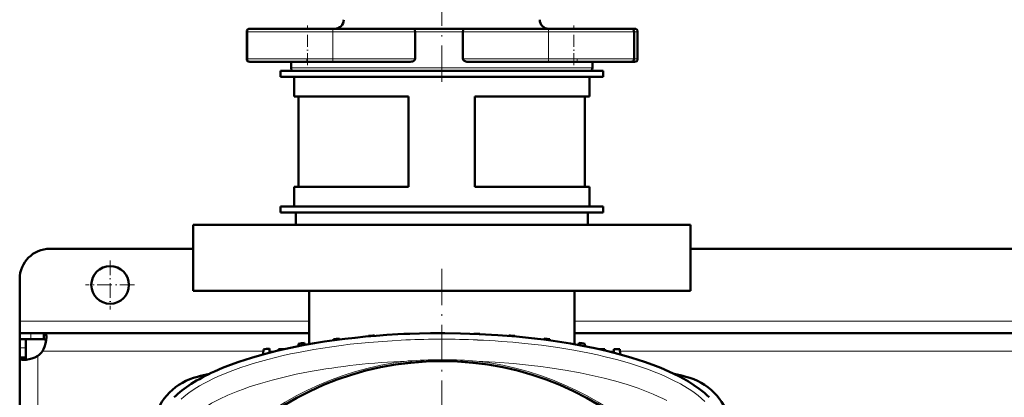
# Model space of a CAD drawing. Extents: x -1595 to 1972, y -1677 to 643.
# Tile 8 of 53: x -148 to 178, y -1103 to -978. Entities that reach past the tile are written whole.
import ezdxf

# ---------------------------------------------------------------- set-up
doc = ezdxf.new("R2010")
doc.units = 0
doc.linetypes.add('DASHDOT', pattern=[18.5, 12, -3, 0.5, -3])

msp = doc.modelspace()

# ---------------------------------------------------------------- linework, layer by layer
at = {"color": 7, "linetype": 'DASHDOT', "lineweight": 18}
for p, q in [((-8.43, -998.27), (-8.43, -955.24)), ((-8.44, -1060.39), (-8.44, -1322.98))]:
    msp.add_line(p, q, dxfattribs=at)
at = {"color": 7, "linetype": 'DASHDOT', "lineweight": 18, "ltscale": 0.329999}
for p, q in [((-53.01, -992.79), (-53.01, -979.59)), ((35.37, -992.79), (35.37, -979.59))]:
    msp.add_line(p, q, dxfattribs=at)
at = {"color": 7, "lineweight": 18}
for p, q in [((-73.14, -981.69), (-73.01, -981.69)), ((-73.01, -981.69), (-53.01, -981.69)), ((-53.01, -981.69), (-44.56, -981.69)), ((-17.28, -981.69), (-44.56, -981.69)), ((-44.56, -981.69), (-44.56, -990.69)), ((-17.28, -981.69), (-8.43, -981.69)), ((-8.43, -981.69), (-1.39, -981.69)), ((26.92, -981.69), (-1.39, -981.69)), ((26.92, -981.69), (35.37, -981.69)), ((26.92, -981.69), (26.92, -990.69)), ((35.37, -981.69), (55.37, -981.69)), ((55.37, -981.69), (56.52, -981.69)), ((-73.01, -990.69), (-73.14, -990.69)), ((-53.01, -990.69), (-73.01, -990.69)), ((-44.56, -990.69), (-53.01, -990.69)), ((-44.56, -990.69), (-17.28, -990.69)), ((-1.39, -990.69), (26.92, -990.69)), ((35.37, -990.69), (26.92, -990.69)), ((55.37, -990.69), (35.37, -990.69)), ((56.52, -990.69), (55.37, -990.69)), ((-8.43, -993.69), (-58.43, -993.69)), ((41.57, -993.69), (-8.43, -993.69)), ((-52.43, -1077.69), (-148.43, -1077.69)), ((267.57, -1077.69), (35.57, -1077.69)), ((-144.74, -1081.69), (-144.74, -1083.69)), ((-148.43, -1086.55), (-146.43, -1086.55)), ((-142.43, -1089.22), (-142.43, -1187.69)), ((-67.59, -1087.69), (-140.9, -1087.69)), ((-63.67, -1087.69), (-65.54, -1087.69)), ((48.65, -1087.69), (46.78, -1087.69)), ((252.41, -1087.69), (50.7, -1087.69))]:
    msp.add_line(p, q, dxfattribs=at)
at = {"color": 7, "lineweight": 50}
for p, q in [((-73.14, -981.69), (-73.14, -990.69)), ((-73.01, -981.69), (-73.01, -990.69)), ((-71.82, -980.69), (-72.14, -980.69)), ((-53.01, -980.69), (-72.01, -980.69)), ((-44.98, -980.69), (-53.01, -980.69)), ((-44.98, -980.69), (-17.41, -980.69)), ((-8.43, -980.69), (-17.41, -980.69)), ((-17.28, -981.69), (-17.28, -990.69)), ((-1.24, -980.69), (-8.43, -980.69)), ((-1.39, -981.69), (-1.39, -990.69)), ((-1.24, -980.69), (27.34, -980.69)), ((35.37, -980.69), (27.34, -980.69)), ((54.37, -980.69), (35.37, -980.69)), ((55.52, -980.69), (54.37, -980.69)), ((55.37, -981.69), (55.37, -990.69)), ((56.52, -981.69), (56.52, -990.69)), ((-72.14, -991.69), (-72.02, -991.69)), ((-72.01, -991.69), (-44.98, -991.69)), ((-58.43, -991.69), (-58.43, -993.69)), ((-18.94, -991.69), (-44.98, -991.69)), ((27.34, -991.69), (0.37, -991.69)), ((27.34, -991.69), (54.37, -991.69)), ((41.57, -991.69), (41.57, -993.69)), ((54.38, -991.69), (55.52, -991.69)), ((-61.93, -994.69), (-8.43, -994.69)), ((-61.93, -994.69), (-61.93, -996.69)), ((-57.43, -994.69), (-8.43, -994.69)), ((-8.43, -994.69), (45.07, -994.69)), ((-8.43, -994.69), (40.57, -994.69)), ((45.07, -994.69), (45.07, -996.69)), ((-61.93, -996.69), (-8.43, -996.69)), ((-57.43, -1003.19), (-57.43, -996.69)), ((-8.43, -996.69), (45.07, -996.69)), ((40.57, -1003.19), (40.57, -996.69)), ((-19.43, -1003.19), (-57.43, -1003.19)), ((-55.93, -1033.19), (-55.93, -1003.19)), ((-19.43, -1033.19), (-19.43, -1003.19)), ((40.57, -1003.19), (2.57, -1003.19)), ((2.57, -1033.19), (2.57, -1003.19)), ((39.07, -1033.19), (39.07, -1003.19)), ((-19.43, -1033.19), (-57.43, -1033.19)), ((-57.43, -1039.69), (-57.43, -1033.19)), ((40.57, -1033.19), (2.57, -1033.19)), ((40.57, -1039.69), (40.57, -1033.19)), ((-61.93, -1039.69), (-8.43, -1039.69)), ((-61.93, -1039.69), (-61.93, -1041.69)), ((-61.93, -1041.69), (-8.43, -1041.69)), ((-8.43, -1039.69), (-57.43, -1039.69)), ((-56.83, -1045.69), (-56.83, -1041.69)), ((-8.43, -1039.69), (45.07, -1039.69)), ((40.57, -1039.69), (-8.43, -1039.69)), ((-8.43, -1041.69), (45.07, -1041.69)), ((39.97, -1041.69), (39.97, -1045.69)), ((45.07, -1039.69), (45.07, -1041.69)), ((-90.93, -1045.69), (-8.43, -1045.69)), ((-90.93, -1067.69), (-90.93, -1045.69)), ((-8.43, -1045.69), (74.07, -1045.69)), ((74.07, -1067.69), (74.07, -1045.69)), ((-90.93, -1053.69), (-138.43, -1053.69)), ((229.07, -1053.69), (74.07, -1053.69)), ((-148.43, -1077.69), (-148.43, -1063.69)), ((-8.43, -1067.69), (-90.93, -1067.69)), ((-52.43, -1085.34), (-52.43, -1067.69)), ((74.07, -1067.69), (-8.43, -1067.69)), ((35.57, -1085.34), (35.57, -1067.69)), ((-148.43, -1081.69), (-148.43, -1077.69)), ((-148.43, -1081.69), (-148.43, -1083.69)), ((-144.74, -1081.69), (-148.43, -1081.69)), ((-148.43, -1083.69), (-148.34, -1083.69)), ((-148.43, -1083.69), (-148.43, -1086.55)), ((-144.74, -1083.69), (-148.43, -1083.69)), ((-146.43, -1083.69), (-146.43, -1086.55)), ((-140.41, -1081.69), (-144.74, -1081.69)), ((-144.74, -1083.69), (-140.41, -1083.69)), ((-140.41, -1081.69), (-140.41, -1083.69)), ((-52.43, -1081.69), (-140.41, -1081.69)), ((-44.32, -1083.67), (-44.33, -1084.07)), ((-42.32, -1083.46), (-42.31, -1083.79)), ((-32.69, -1082.59), (-32.7, -1082.75)), ((-30.69, -1082.45), (-30.69, -1082.58)), ((-21.07, -1081.93), (-21.07, -1081.97)), ((-19.07, -1081.89), (-19.07, -1081.86)), ((2.18, -1081.89), (2.18, -1081.86)), ((4.18, -1081.97), (4.18, -1081.93)), ((13.81, -1082.45), (13.8, -1082.58)), ((15.81, -1082.59), (15.81, -1082.75)), ((25.43, -1083.46), (25.42, -1083.79)), ((27.43, -1083.67), (27.45, -1084.07)), ((267.57, -1081.69), (35.57, -1081.69)), ((-148.43, -1086.55), (-148.43, -1089.72)), ((-146.43, -1089.72), (-146.43, -1086.55)), ((-67.57, -1087.11), (-67.62, -1088.7)), ((-65.57, -1086.75), (-65.52, -1088.15)), ((-62.57, -1086.99), (-62.59, -1087.43)), ((-62.57, -1086.99), (-60.67, -1086.99)), ((-55.94, -1085.18), (-55.97, -1086)), ((-53.94, -1084.89), (-53.92, -1085.61)), ((37.06, -1084.89), (37.03, -1085.61)), ((39.06, -1085.18), (39.09, -1086)), ((43.79, -1086.99), (45.68, -1086.99)), ((45.68, -1086.99), (45.7, -1087.43)), ((48.63, -1088.15), (48.67, -1086.99)), ((48.67, -1086.99), (50.68, -1086.99)), ((50.74, -1088.7), (50.68, -1086.99)), ((-148.43, -1089.72), (-146.43, -1089.72)), ((-148.43, -1089.72), (-148.43, -1187.69))]:
    msp.add_line(p, q, dxfattribs=at)
at = {"color": 7, "linetype": 'DASHDOT', "lineweight": 18, "ltscale": 0.029999}
for p, q in [((-53.14, -991.79), (-53.14, -990.59)), ((36.52, -991.79), (36.52, -990.59))]:
    msp.add_line(p, q, dxfattribs=at)
at = {"color": 7, "linetype": 'DASHDOT', "lineweight": 18, "ltscale": 0.40625}
for p, q in [((-118.43, -1057.56), (-118.43, -1073.81)), ((-110.31, -1065.69), (-126.56, -1065.69))]:
    msp.add_line(p, q, dxfattribs=at)
at = {"color": 7, "lineweight": 50}
for points in [[(-17.41, -980.69), (-17.4, -980.69), (-17.39, -980.69), (-17.38, -980.71), (-17.36, -980.78), (-17.31, -981.01), (-17.28, -981.69)], [(-1.24, -980.69), (-1.25, -980.69), (-1.26, -980.69), (-1.27, -980.71), (-1.3, -980.78), (-1.35, -981.01), (-1.39, -981.69)], [(-17.28, -990.69), (-17.32, -990.9), (-17.42, -991.09), (-17.57, -991.25), (-17.74, -991.37), (-18.02, -991.52), (-18.32, -991.61), (-18.94, -991.69)], [(0.37, -991.69), (-0.07, -991.65), (-0.5, -991.55), (-0.9, -991.37), (-1.08, -991.25), (-1.24, -991.09), (-1.35, -990.9), (-1.39, -990.69)], [(-139.56, -1083.11), (-139.63, -1084.05), (-139.85, -1085.11), (-140.21, -1086.22), (-140.52, -1086.96), (-140.9, -1087.69)], [(-140.41, -1081.69), (-140.22, -1081.71), (-140.05, -1081.76), (-139.91, -1081.86), (-139.8, -1081.99), (-139.7, -1082.17), (-139.63, -1082.38), (-139.58, -1082.72), (-139.56, -1083.11)], [(-140.41, -1083.69), (-140.07, -1083.73), (-139.81, -1083.88), (-139.64, -1084.12)], [(-8.44, -1081.69), (-2.2, -1081.76), (4.01, -1081.96), (10.19, -1082.31), (16.31, -1082.79), (22.36, -1083.42), (25.44, -1083.8), (28.49, -1084.21), (31.37, -1084.64), (34.23, -1085.11), (38.3, -1085.85), (42.32, -1086.66), (46.26, -1087.56)], [(-83.81, -1094.37), (-81.16, -1093.23), (-78.46, -1092.17), (-75.72, -1091.18), (-73.64, -1090.49), (-71.55, -1089.83), (-67.35, -1088.63), (-63.14, -1087.56)], [(46.26, -1087.56), (50.46, -1088.63), (54.67, -1089.83), (56.76, -1090.49), (58.84, -1091.18), (61.58, -1092.17), (64.28, -1093.23), (66.92, -1094.37)], [(-147.01, -1090.56), (-147.66, -1090.51), (-147.92, -1090.43), (-148.13, -1090.32), (-148.28, -1090.19), (-148.38, -1090.02), (-148.43, -1089.72)], [(-142.43, -1089.22), (-143.38, -1089.7), (-144.36, -1090.08), (-145.33, -1090.35), (-146.25, -1090.51), (-147.01, -1090.56)], [(-146, -1090.48), (-146.24, -1090.31), (-146.39, -1090.06), (-146.43, -1089.72)], [(66.92, -1094.37), (68.56, -1095.14), (70.25, -1095.98), (71.81, -1096.82), (73.37, -1097.72), (75.2, -1098.88), (76.98, -1100.13), (78.69, -1101.49), (79.5, -1102.21), (80.28, -1102.96)]]:
    msp.add_lwpolyline(points, dxfattribs=at)
at = {"color": 7, "lineweight": 18}
for points in [[(-20.3, -1083.94), (-26.48, -1084.28), (-32.64, -1084.76), (-38.76, -1085.38), (-41.83, -1085.76), (-44.89, -1086.17), (-47.87, -1086.61), (-50.84, -1087.1), (-56, -1088.05), (-58.56, -1088.58), (-61.09, -1089.14), (-63.6, -1089.73), (-66.09, -1090.37), (-68.55, -1091.04), (-70.97, -1091.75), (-73.02, -1092.39), (-75.04, -1093.07), (-77.68, -1094.02), (-80.25, -1095.02), (-82.76, -1096.1), (-84.33, -1096.82), (-85.86, -1097.58), (-87.34, -1098.36), (-88.76, -1099.16), (-90.6, -1100.29), (-92.32, -1101.48), (-93.91, -1102.71), (-94.86, -1103.53)], [(78.87, -1104.38), (77.77, -1103.35), (76.57, -1102.34), (75.26, -1101.35), (74.22, -1100.63), (73.12, -1099.92), (70.78, -1098.54), (68.27, -1097.22), (65.6, -1095.98), (63.83, -1095.22), (62.01, -1094.48), (60.1, -1093.76), (58.14, -1093.06), (54.14, -1091.77), (50.01, -1090.58), (45.75, -1089.5), (43.2, -1088.91), (40.62, -1088.36), (35.38, -1087.35), (30.03, -1086.47), (24.6, -1085.71), (19.11, -1085.08)], [(66.28, -1104.06), (64.85, -1103.34), (63.37, -1102.65), (61.74, -1101.93), (60.06, -1101.23), (56.69, -1099.97), (53.04, -1098.75), (49.28, -1097.64), (45.42, -1096.62), (41.48, -1095.7), (37.48, -1094.86), (32.46, -1093.94), (27.37, -1093.15), (24.38, -1092.74), (21.37, -1092.37), (15.32, -1091.75), (9.23, -1091.27), (3.11, -1090.94)], [(-52.6, -1094.52), (-56.68, -1095.33), (-60.7, -1096.23), (-64.65, -1097.23), (-68.54, -1098.33), (-72.32, -1099.54), (-74.25, -1100.21), (-76.13, -1100.92), (-77.78, -1101.57), (-79.39, -1102.25)], [(-79.39, -1102.25), (-82.15, -1103.54), (-83.49, -1104.24), (-84.78, -1104.95), (-85.95, -1105.64), (-87.06, -1106.34), (-88.66, -1107.48), (-90.06, -1108.62), (-90.8, -1109.33)]]:
    msp.add_lwpolyline(points, dxfattribs=at)
at = {"color": 7, "lineweight": 50}
for centre, radius in [((-118.43, -1065.69), 6.25), ((-8.44, -1191.69), 100.74)]:
    msp.add_circle(centre, radius, dxfattribs=at)
at = {"color": 7, "lineweight": 18}
msp.add_circle((-8.44, -1191.69), 101, dxfattribs=at)
at = {"color": 7, "lineweight": 50}
for centre, radius, start, end in [((-43.93, -977.69), 3, 270, 0), ((27.07, -977.69), 3, 180, 270), ((-72.14, -981.69), 1, 90, 180), ((-72.01, -981.69), 1, 90, 180), ((54.37, -981.69), 1, 0, 90), ((55.52, -981.69), 1, 0, 90), ((-72.14, -990.69), 1, 180, 270), ((-72.01, -990.69), 1, 180, 270), ((54.37, -990.69), 1, 270, 360), ((55.52, -990.69), 1, 270, 360), ((-57.43, -993.69), 1, 180, 270), ((40.57, -993.69), 1, 270, 0), ((-138.43, -1063.69), 10, 90, 180), ((-8.44, -1406.69), 325, 95.9829, 96.3375), ((-8.44, -1406.69), 325, 93.9256, 94.2791), ((-8.44, -1406.69), 325, 91.8735, 92.2263), ((-8.44, -1406.69), 325, 89.8237, 90.1763), ((-8.44, -1406.69), 325, 87.7737, 88.1265), ((-8.44, -1406.69), 325, 85.7209, 86.0744), ((-8.44, -1406.69), 325, 83.6625, 84.0172), ((-8.44, -1406.69), 325, 100.1234, 100.4818), ((-8.44, -1406.69), 325, 98.0479, 98.4041), ((-8.44, -1406.69), 325, 81.5959, 81.9522), ((-146.56, -1083.56), 7, 306.0861, 323.9183), ((-84.59, -1115.53), 20, 103.9859, 166.0141), ((-8.43, -1421.3), 335.12, 103.3004, 103.9859), ((-8.43, -1421.3), 335.12, 76.0141, 76.7054), ((67.72, -1115.53), 20, 13.9859, 76.0141)]:
    msp.add_arc(centre, radius, start, end, dxfattribs=at)
at = {"color": 7, "lineweight": 18}
for centre, radius, start, end in [((-8.44, -1362.15), 278.46, 87.5597, 92.4395), ((-7.66, -1345.76), 262.04, 84.1371, 87.5794), ((-8.45, -1237.82), 147.33, 93.8374, 94.4935), ((-8.44, -1237.99), 147.51, 85.5067, 93.8371), ((-8.44, -1191.69), 101.41, 96.5423, 173.4568), ((-8.44, -1191.69), 101.41, 6.5424, 83.4568)]:
    msp.add_arc(centre, radius, start, end, dxfattribs=at)
for centre, major_axis, ratio, start_param, end_param in [((-44.98, -981.69), (0, -1), 0.422618, 1.570796, 3.141593), ((27.34, -981.69), (0, -1), 0.422618, 3.141593, 4.712389), ((-44.98, -990.69), (0, -1), 0.422618, 0, 1.570796), ((27.34, -990.69), (0, 1), 0.422618, 1.570796, 3.141593), ((-4.31, -1123.28), (95.23, -1.54), 0.341842, 1.741831, 2.108111)]:
    msp.add_ellipse(centre, major_axis=major_axis, ratio=ratio, start_param=start_param, end_param=end_param, dxfattribs=at)
at = {"color": 7, "lineweight": 50}
for centre, major_axis, ratio, start_param, end_param in [((-6.55, -1114.69), (96.68, -0.73), 0.341319, 1.592988, 2.19875), ((-11.22, -1112.35), (90.71, 0.42), 0.335978, 2.496909, 2.814666)]:
    msp.add_ellipse(centre, major_axis=major_axis, ratio=ratio, start_param=start_param, end_param=end_param, dxfattribs=at)

doc.saveas('drawing.dxf')
